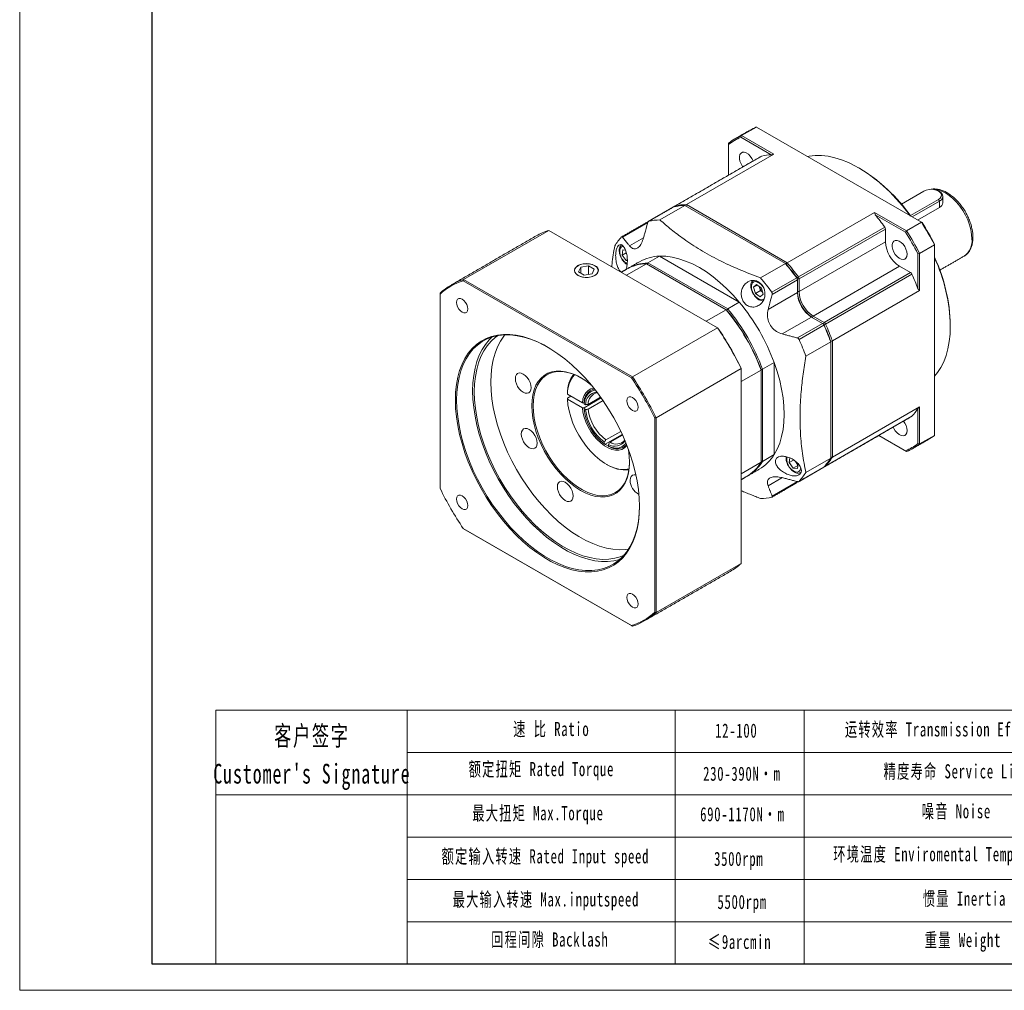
# Model space of a CAD drawing. Header units: millimetres. Extents: x 570 to 1515, y 707 to 1375.
# Tile 1 of 4: x 570 to 989, y 707 to 1120. Entities that reach past the tile are written whole.
import ezdxf

# ---------------------------------------------------------------- set-up
doc = ezdxf.new("R2010")
doc.units = ezdxf.units.MM
doc.header["$LTSCALE"] = 15
doc.layers.get('0').update_dxf_attribs({"lineweight": 18})
for name, color, linetype, lineweight in [('7标注层', 4, 'Continuous', 18), ('SLD-0', 7, 'Continuous', 18), ('图框_外框线', 7, 'Continuous', 18)]:
    doc.layers.add(name, color=color, linetype=linetype, lineweight=lineweight)
doc.styles.add('标准', font='txt', dxfattribs={"width": 0.667})

msp = doc.modelspace()

# ---------------------------------------------------------------- linework, layer by layer
at = {"color": 7, "linetype": 'Continuous', "lineweight": 15}
for p, q in [((883.31, 1074.26), (876.94, 1070.59)), ((953.59, 1033.69), (883.31, 1074.26)), ((889.64, 1062.44), (876.72, 1069.9)), ((876.94, 1070.59), (890.65, 1062.67)), ((871.42, 1067.4), (871.42, 1066.84)), ((871.42, 1066.84), (871.42, 1053.75)), ((885.54, 1061.88), (848.77, 1040.65)), ((890.65, 1062.67), (853.53, 1041.24)), ((954.58, 1046.99), (944.98, 1041.45)), ((948.88, 1036.52), (960.8, 1043.4)), ((961.23, 1042.66), (960.8, 1043.4)), ((962.69, 1044.7), (962.69, 1042.05)), ((848.07, 1040.25), (837.48, 1034.14)), ((852.82, 1040.84), (842.23, 1034.72)), ((848.77, 1040.65), (848.71, 1040.38)), ((895.69, 1016.09), (852.82, 1040.84)), ((853.53, 1041.24), (896.39, 1016.5)), ((961.23, 1042.66), (949.63, 1035.97)), ((961.23, 1040.05), (951.9, 1034.66)), ((961.23, 1040.05), (961.23, 1042.66)), ((896.39, 1016.5), (933.52, 1037.93)), ((933.52, 1037.93), (947.22, 1030.01)), ((946.74, 1029.48), (933.82, 1036.94)), ((837.06, 1033.57), (826.33, 1027.38)), ((836.9, 1033.64), (837.19, 1033.96)), ((901.15, 1010.42), (937.91, 1031.65)), ((938.22, 1030.8), (901.45, 1009.58)), ((938.22, 1030.8), (938.22, 1025.38)), ((947.22, 1030.01), (953.59, 1033.69)), ((794.91, 1030.26), (758.71, 1009.36)), ((866.76, 988.78), (794.91, 1030.26)), ((835.3, 1027.13), (829.29, 1023.66)), ((938.22, 1025.38), (901.45, 1004.16)), ((959.11, 1024.13), (952.74, 1020.46)), ((959.11, 1024.39), (959.11, 1024.13)), ((959.11, 942.97), (959.11, 1024.13)), ((826.24, 1019.76), (826.51, 1021.94)), ((827.92, 1020.73), (826.24, 1019.76)), ((827.86, 1017.39), (826.24, 1019.76)), ((826.51, 1021.94), (827.57, 1021.84)), ((837.13, 1016.42), (842.08, 1019.28)), ((876.02, 999.68), (842.08, 1019.28)), ((952.03, 1005.39), (952.03, 1020.31)), ((952.74, 1020.46), (952.74, 1004.63)), ((808.52, 1014.57), (807.62, 1012.64)), ((811.86, 1015.09), (808.52, 1014.57)), ((808.52, 1012.12), (808.52, 1014.57)), ((814.31, 1013.67), (811.86, 1015.09)), ((811.86, 1011.5), (811.86, 1015.09)), ((828.35, 1017.67), (827.86, 1017.39)), ((828.37, 1017.34), (827.86, 1017.39)), ((836.49, 1016.05), (828.01, 1011.15)), ((870.43, 996.46), (836.49, 1016.05)), ((837.13, 1016.42), (871.07, 996.82)), ((885.1, 1009.98), (895.69, 1016.09)), ((944.23, 1014.97), (907.46, 993.75)), ((944.23, 1014.97), (948.92, 1012.26)), ((807.62, 1012.64), (810.07, 1011.22)), ((810.07, 1011.22), (813.42, 1011.74)), ((813.42, 1011.74), (814.31, 1013.67)), ((889.85, 1003.9), (900.44, 1010.01)), ((900.44, 1010.01), (900.59, 1010)), ((901.15, 1010.42), (900.59, 1010)), ((912.15, 991.04), (948.92, 1012.26)), ((949.5, 1011.58), (912.73, 990.35)), ((830.18, 967.45), (758.52, 1008.82)), ((758.71, 1009.36), (830.56, 967.88)), ((882.13, 1006.04), (883.37, 1007.19)), ((883.7, 1006.95), (882.13, 1006.04)), ((882.91, 1003.41), (882.13, 1006.04)), ((883.37, 1007.19), (885.4, 1005.71)), ((884.64, 1005.95), (884.52, 1006.35)), ((885.03, 1004.64), (884.64, 1005.95)), ((885.4, 1005.71), (886.18, 1003.09)), ((900.74, 1009.17), (890.02, 1002.97)), ((900.74, 1009.17), (900.74, 1009.58)), ((901.45, 1009.58), (900.74, 1009.58)), ((900.74, 1003.75), (900.74, 1009.17)), ((901.45, 1009.58), (901.45, 1004.16)), ((748.67, 1003.57), (748.67, 1003.13)), ((748.67, 1003.13), (748.67, 920.38)), ((885.03, 1004.64), (882.91, 1003.41)), ((884.93, 1001.94), (882.91, 1003.41)), ((886.18, 1003.09), (884.93, 1001.94)), ((885.91, 1004), (885.03, 1004.64)), ((900.74, 1003.75), (888.27, 996.55)), ((901.45, 1004.16), (900.74, 1004.16)), ((952.74, 1004.63), (915.62, 983.2)), ((876.02, 999.68), (871.07, 996.82)), ((870.43, 996.46), (861.95, 991.56)), ((906.75, 993.34), (894.29, 986.14)), ((911.45, 990.63), (906.75, 993.34)), ((907.46, 993.75), (907.11, 993.13)), ((907.46, 993.75), (912.15, 991.04)), ((900.72, 984.44), (911.45, 990.63)), ((912.03, 989.94), (901.44, 983.83)), ((911.45, 990.63), (911.8, 990.43)), ((911.8, 990.43), (912.15, 991.04)), ((912.03, 989.94), (912.09, 990.08)), ((912.09, 990.08), (912.73, 990.35)), ((965.82, 989.88), (965.82, 989.47)), ((866.76, 988.78), (830.56, 967.88)), ((914.91, 982.79), (904.32, 976.68)), ((914.91, 983.1), (914.91, 982.79)), ((914.91, 933.29), (914.91, 982.79)), ((915.62, 983.2), (915.62, 933.7)), ((885.92, 971.1), (890.87, 973.96)), ((890.87, 934.77), (890.87, 973.96)), ((876.8, 971.4), (840.59, 950.5)), ((876.8, 971.61), (876.8, 971.4)), ((876.8, 888.43), (876.8, 971.4)), ((885.28, 970.74), (876.8, 965.84)), ((885.28, 970.98), (885.28, 970.74)), ((885.28, 931.54), (885.28, 970.74)), ((885.92, 971.1), (885.92, 931.91)), ((809.24, 956.79), (802.86, 960.47)), ((802.86, 958.84), (804.27, 959.66)), ((802.86, 958.43), (809.24, 954.75)), ((809.95, 954.75), (817.2, 958.94)), ((809.95, 954.75), (817.2, 958.94)), ((810.6, 956), (809.95, 956.38)), ((811.72, 956.18), (817, 959.22)), ((818.02, 957.77), (811.72, 954.13)), ((809.95, 954.34), (810.6, 953.96)), ((915.62, 933.7), (952.74, 955.13)), ((952.03, 939.45), (952.03, 954.37)), ((952.74, 955.13), (952.74, 939.3)), ((840.03, 867.64), (840.03, 950.39)), ((840.59, 950.5), (840.59, 867.53)), ((912.73, 929.88), (949.5, 951.1)), ((826.17, 943.39), (818.92, 939.2)), ((819.28, 941.05), (825.57, 944.68)), ((826.32, 943.07), (821.04, 940.03)), ((935.4, 942.94), (946.74, 936.39)), ((947.22, 936.11), (935.4, 942.94)), ((938.04, 944.47), (938.01, 944.45)), ((952.74, 939.3), (959.11, 942.97)), ((818.57, 940.17), (818.57, 939.41)), ((820.34, 938.39), (820.34, 939.15)), ((890.87, 934.77), (885.92, 931.91)), ((885.28, 931.54), (876.8, 926.65)), ((897.28, 931.39), (897.52, 933.35)), ((899.15, 932.48), (897.28, 931.39)), ((898.9, 929.02), (897.28, 931.39)), ((900.95, 930.21), (898.9, 929.02)), ((900.21, 931.43), (899.8, 932.03)), ((900.97, 930.32), (900.21, 931.43)), ((901.03, 930.85), (900.78, 928.83)), ((904.32, 927.18), (914.91, 933.29)), ((900.78, 928.83), (898.9, 929.02)), ((901.44, 923.36), (912.03, 929.47)), ((912.46, 929.96), (912.73, 929.88)), ((894.18, 924.9), (888.27, 921.49)), ((890.02, 917.08), (900.74, 923.27)), ((901.15, 923.18), (900.63, 923.07)), ((758.52, 903.32), (830.18, 861.95)), ((830.56, 861.73), (758.71, 903.21)), ((876.8, 888.43), (840.59, 867.53))]:
    msp.add_line(p, q, dxfattribs=at)
for p, q in [((734.74, 825.92), (734.74, 717.91)), ((848.75, 825.92), (848.75, 717.91))]:
    msp.add_line(p, q)
for points in [[(881.93, 1059.82), (881.4, 1060.87), (880.69, 1061.85), (879.88, 1062.66), (879.01, 1063.23), (878.16, 1063.51), (877.39, 1063.5), (876.76, 1063.18), (876.31, 1062.59), (876.08, 1061.76), (876.08, 1060.76), (876.31, 1059.66), (876.76, 1058.54), (877.39, 1057.49), (877.55, 1057.29)], [(885.45, 1061.84), (885.48, 1061.86), (885.54, 1061.88)], [(948.78, 1036.46), (948.07, 1037.41), (945.51, 1040.65), (942.84, 1043.72), (940.08, 1046.6), (937.24, 1049.28), (934.34, 1051.74), (931.39, 1053.96), (928.42, 1055.94), (925.44, 1057.66), (922.47, 1059.11), (919.53, 1060.28), (916.63, 1061.18), (913.79, 1061.78), (911.02, 1062.09), (908.35, 1062.1), (905.79, 1061.82), (905.09, 1061.69)], [(960.8, 1043.4), (961.55, 1043.98), (961.99, 1044.65), (962.08, 1045.37), (961.81, 1046.08), (961.21, 1046.72), (960.33, 1047.23), (959.23, 1047.57), (958.01, 1047.73), (956.76, 1047.68), (955.58, 1047.42), (954.58, 1046.99)], [(975.02, 1026.62), (974.9, 1028.54), (974.56, 1030.56), (973.99, 1032.63), (973.22, 1034.72), (972.25, 1036.77), (971.11, 1038.75), (969.82, 1040.61), (968.4, 1042.32), (966.89, 1043.84), (965.31, 1045.15), (963.7, 1046.21), (962.09, 1047.01), (960.51, 1047.52), (959, 1047.75), (958.02, 1047.73)], [(961.23, 1046.74), (962.02, 1046.15), (962.52, 1045.45), (962.69, 1044.7), (962.52, 1043.96), (962.02, 1043.26), (961.23, 1042.66)], [(848.07, 1040.25), (848, 1040.22), (847.97, 1040.21)], [(826.63, 1023.44), (826.6, 1023.44), (825.93, 1023.21), (825.44, 1022.68), (825.17, 1021.9), (825.14, 1020.93), (825.35, 1019.85)], [(947.41, 1020.08), (947.29, 1021.14), (946.95, 1022.25), (946.4, 1023.35), (945.69, 1024.33), (944.88, 1025.14), (944.01, 1025.7), (943.16, 1025.99), (942.39, 1025.97), (941.76, 1025.66), (941.31, 1025.06), (941.08, 1024.23), (941.08, 1023.23), (941.31, 1022.13), (941.76, 1021.02), (942.39, 1019.97), (943.16, 1019.07), (944.01, 1018.37), (944.88, 1017.94), (945.69, 1017.81), (946.4, 1017.97), (946.95, 1018.44), (947.29, 1019.15), (947.41, 1020.08)], [(842.08, 1019.28), (844.73, 1019.22), (847.48, 1018.86), (850.3, 1018.18), (853.19, 1017.21), (856.11, 1015.94), (859.05, 1014.38), (861.99, 1012.54), (864.91, 1010.44), (867.8, 1008.09), (870.62, 1005.5), (873.37, 1002.69), (876.02, 999.68)], [(807.36, 1015.24), (806.58, 1014.65), (806.07, 1013.98), (805.87, 1013.25), (805.99, 1012.51), (806.42, 1011.82), (807.14, 1011.21), (808.1, 1010.72), (809.24, 1010.39), (810.49, 1010.22), (811.76, 1010.25), (812.99, 1010.45), (814.09, 1010.83), (815, 1011.35), (815.65, 1011.99), (816, 1012.69), (816.04, 1013.43), (815.77, 1014.15), (815.18, 1014.81), (814.34, 1015.36), (813.28, 1015.78), (812.08, 1016.03), (810.81, 1016.1), (809.54, 1015.98), (808.37, 1015.69), (807.36, 1015.24)], [(807.39, 1015.22), (806.59, 1014.61), (806.09, 1013.91), (805.91, 1013.16), (806.09, 1012.4), (806.59, 1011.7), (807.39, 1011.09), (808.44, 1010.63), (809.66, 1010.34), (810.97, 1010.24), (812.27, 1010.34), (813.49, 1010.63), (814.54, 1011.09), (815.34, 1011.7), (815.85, 1012.4), (816.02, 1013.16), (815.85, 1013.91), (815.34, 1014.61), (814.54, 1015.22), (813.49, 1015.68), (812.27, 1015.97), (810.97, 1016.07), (809.66, 1015.97), (808.44, 1015.68), (807.39, 1015.22)], [(883, 1008.43), (882.27, 1008.36), (881.69, 1007.97), (881.3, 1007.31), (881.15, 1006.43), (881.24, 1005.39), (881.57, 1004.29), (882.1, 1003.21), (882.8, 1002.24), (883.62, 1001.46), (884.47, 1000.93), (885.3, 1000.69), (886.04, 1000.77), (886.62, 1001.16), (886.65, 1001.19)], [(884.64, 1005.95), (884.57, 1006.25), (884.55, 1006.33)], [(760.5, 996.78), (760.39, 997.71), (760.04, 998.68), (759.51, 999.6), (758.84, 1000.38), (758.1, 1000.95), (757.36, 1001.24), (756.69, 1001.23), (756.15, 1000.93), (755.81, 1000.35), (755.7, 999.56), (755.81, 998.63), (756.15, 997.66), (756.69, 996.74), (757.36, 995.96), (758.1, 995.39), (758.84, 995.1), (759.51, 995.11), (760.04, 995.42), (760.39, 995.99), (760.5, 996.78)], [(959.11, 968.12), (960.36, 969.67), (961.79, 971.87), (963, 974.31), (964.01, 976.97), (964.8, 979.83), (965.37, 982.88), (965.71, 986.1), (965.82, 989.47)], [(755.18, 958), (755.29, 961.39), (755.64, 964.64), (756.21, 967.71), (757, 970.59), (758.02, 973.27), (759.24, 975.72), (760.68, 977.94), (762.31, 979.91), (764.13, 981.61), (766.12, 983.05), (768.29, 984.2), (770.6, 985.07), (773.06, 985.65), (775.64, 985.93), (778.33, 985.91), (781.11, 985.6), (783.97, 985), (786.89, 984.1), (789.86, 982.92), (792.85, 981.45), (795.85, 979.72), (798.84, 977.73), (801.81, 975.49), (804.73, 973.01), (807.59, 970.31), (810.37, 967.41), (813.06, 964.32), (815.64, 961.06), (818.1, 957.65), (820.41, 954.11), (822.58, 950.46), (824.57, 946.72), (826.39, 942.91), (828.02, 939.06), (829.46, 935.19), (830.68, 931.32), (831.7, 927.47), (832.49, 923.67), (833.06, 919.94), (833.41, 916.3), (833.52, 912.77), (833.41, 909.37), (833.06, 906.13), (832.49, 903.06), (831.7, 900.17), (830.68, 897.5), (829.46, 895.05), (828.02, 892.83), (826.39, 890.86), (824.57, 889.16), (822.58, 887.72), (820.41, 886.57), (818.1, 885.7), (815.64, 885.12), (813.06, 884.84), (810.37, 884.85), (807.59, 885.17), (804.73, 885.77), (801.81, 886.67), (798.84, 887.85), (795.85, 889.31), (792.85, 891.05), (789.86, 893.04), (786.89, 895.28), (783.97, 897.76), (781.11, 900.45), (778.33, 903.36), (775.64, 906.45), (773.06, 909.71), (770.6, 913.12), (768.29, 916.66), (766.12, 920.31), (764.13, 924.05), (762.31, 927.86), (760.68, 931.71), (759.24, 935.58), (758.02, 939.45), (757, 943.3), (756.21, 947.1), (755.64, 950.83), (755.29, 954.47), (755.18, 958)], [(794.5, 980.53), (793.14, 981.28), (790.17, 982.74), (787.23, 983.91), (784.33, 984.8), (781.49, 985.4), (778.72, 985.71), (776.05, 985.73), (773.49, 985.45), (771.06, 984.87), (768.76, 984.01), (766.61, 982.87), (764.63, 981.44), (762.82, 979.75), (761.2, 977.8), (759.78, 975.59), (758.56, 973.16), (757.55, 970.5), (756.76, 967.64), (756.2, 964.59), (755.86, 961.37), (755.74, 958)], [(762.53, 961.92), (762.64, 965.29), (762.99, 968.51), (763.55, 971.56), (764.34, 974.42), (765.35, 977.08), (766.57, 979.51), (767.99, 981.71), (769.61, 983.67), (770.74, 984.78)], [(763.24, 961.51), (763.35, 964.86), (763.7, 968.06), (764.27, 971.08), (765.06, 973.92), (766.07, 976.55), (767.3, 978.95), (768.73, 981.12), (770.36, 983.04), (772.17, 984.69), (773.07, 985.37)], [(770.31, 965.59), (770.42, 968.94), (770.77, 972.14), (771.34, 975.17), (772.13, 978), (773.14, 980.63), (774.37, 983.04), (775.8, 985.2), (776.21, 985.73)], [(890.87, 973.96), (892.15, 970.16), (893.21, 966.38), (894.04, 962.64), (894.63, 958.96), (894.99, 955.38), (895.11, 951.92), (894.99, 948.59), (894.63, 945.42), (894.04, 942.44), (893.21, 939.66), (892.15, 937.09), (890.87, 934.77)], [(780.72, 967.14), (780.83, 968.08), (781.17, 968.82), (781.7, 969.31), (782.39, 969.53), (783.2, 969.45), (784.07, 969.08), (784.94, 968.44), (785.75, 967.59), (786.45, 966.57), (786.98, 965.46), (787.32, 964.33), (787.43, 963.26), (787.32, 962.32), (786.98, 961.58), (786.45, 961.09), (785.75, 960.87), (784.94, 960.95), (784.07, 961.32), (783.2, 961.95), (782.39, 962.81), (781.7, 963.83), (781.17, 964.94), (780.83, 966.07), (780.72, 967.14)], [(787.7, 955.55), (787.82, 957.99), (788.16, 960.28), (788.72, 962.38), (789.5, 964.28), (790.49, 965.94), (791.67, 967.37), (793.04, 968.53), (794.58, 969.42), (796.27, 970.02), (798.1, 970.34), (800.04, 970.36), (802.07, 970.09), (804.17, 969.52), (806.32, 968.68), (808.49, 967.55), (810.67, 966.17), (812.81, 964.53), (813.05, 964.34)], [(808.56, 967.51), (807.14, 968.26), (804.98, 969.17), (802.85, 969.8), (800.8, 970.13), (798.84, 970.16), (796.99, 969.89), (795.27, 969.33), (793.71, 968.47), (792.31, 967.34), (791.11, 965.93), (790.1, 964.28), (789.31, 962.39), (788.73, 960.29), (788.38, 958), (788.27, 955.55)], [(828.88, 894.5), (827.58, 894.34), (824.96, 894.26), (822.24, 894.47), (819.44, 894.99), (816.58, 895.79), (813.66, 896.88), (810.71, 898.25), (807.75, 899.89), (804.8, 901.8), (801.86, 903.95), (798.97, 906.35), (796.13, 908.97), (793.37, 911.79), (790.7, 914.81), (788.13, 918), (785.69, 921.34), (783.39, 924.82), (781.23, 928.41), (779.24, 932.09), (777.43, 935.84), (775.8, 939.64), (774.37, 943.46), (773.14, 947.28), (772.13, 951.08), (771.34, 954.83), (770.77, 958.51), (770.42, 962.11), (770.31, 965.59)], [(825.31, 890.24), (825, 890.14), (822.56, 889.57), (820, 889.29), (817.33, 889.3), (814.57, 889.61), (811.73, 890.21), (808.83, 891.1), (805.88, 892.28), (802.91, 893.73), (799.93, 895.45), (796.96, 897.43), (794.02, 899.65), (791.12, 902.11), (788.28, 904.79), (785.51, 907.67), (782.84, 910.74), (780.28, 913.97), (777.84, 917.36), (775.55, 920.88), (773.4, 924.5), (771.42, 928.21), (769.61, 931.99), (767.99, 935.81), (766.57, 939.66), (765.35, 943.5), (764.34, 947.32), (763.55, 951.09), (762.99, 954.8), (762.64, 958.41), (762.53, 961.92)], [(827, 891.96), (825.39, 891.31), (823.02, 890.64), (820.51, 890.26), (817.89, 890.18), (815.17, 890.39), (812.37, 890.9), (809.5, 891.71), (806.59, 892.8), (803.64, 894.17), (800.68, 895.81), (797.72, 897.71), (794.79, 899.87), (791.9, 902.26), (789.06, 904.88), (786.3, 907.71), (783.63, 910.73), (781.06, 913.92), (778.62, 917.26), (776.31, 920.74), (774.16, 924.33), (772.17, 928.01), (770.36, 931.76), (768.73, 935.56), (767.3, 939.38), (766.07, 943.2), (765.06, 946.99), (764.27, 950.75), (763.7, 954.43), (763.35, 958.03), (763.24, 961.51)], [(809.24, 956.79), (809.5, 958.46), (810, 959.93), (810.74, 961.15), (811.69, 962.09), (812.82, 962.73), (814.09, 963.06)], [(814.78, 962.19), (813.97, 962.06), (812.7, 961.57), (811.64, 960.72), (810.81, 959.55), (810.24, 958.09), (809.95, 956.38)], [(755.74, 958), (755.86, 954.49), (756.2, 950.88), (756.76, 947.17), (757.55, 943.4), (758.56, 939.58), (759.78, 935.74), (761.2, 931.9), (762.82, 928.07), (764.63, 924.29), (766.61, 920.58), (768.76, 916.96), (771.06, 913.44), (773.49, 910.06), (776.05, 906.82), (778.72, 903.75), (781.49, 900.87), (784.33, 898.19), (787.23, 895.73), (790.17, 893.51), (793.14, 891.53), (796.12, 889.81), (799.09, 888.36), (802.04, 887.18), (804.94, 886.29), (807.78, 885.69), (810.54, 885.38), (813.21, 885.37), (815.77, 885.65), (818.21, 886.22), (820.51, 887.08), (822.65, 888.23), (824.64, 889.65), (826.44, 891.35), (828.06, 893.3), (829.49, 895.5), (830.7, 897.94), (831.71, 900.59), (832.5, 903.45), (833.07, 906.5), (833.41, 909.72), (833.52, 912.93)], [(828.78, 937.09), (828.83, 936.8), (829.17, 934.12), (829.28, 931.55), (829.17, 929.1), (828.83, 926.82), (828.26, 924.72), (827.48, 922.82), (826.5, 921.15), (825.31, 919.73), (823.94, 918.57), (822.4, 917.68), (820.71, 917.07), (818.89, 916.76), (816.95, 916.74), (814.92, 917.01), (812.81, 917.57), (810.67, 918.42), (808.49, 919.54), (806.32, 920.93), (804.17, 922.56), (802.07, 924.43), (800.04, 926.5), (798.1, 928.76), (796.27, 931.18), (794.58, 933.74), (793.04, 936.4), (791.67, 939.15), (790.49, 941.94), (789.5, 944.75), (788.72, 947.54), (788.16, 950.3), (787.82, 952.97), (787.7, 955.55)], [(788.27, 955.55), (788.38, 952.97), (788.73, 950.28), (789.31, 947.51), (790.1, 944.71), (791.11, 941.89), (792.31, 939.09), (793.71, 936.35), (795.27, 933.69), (796.99, 931.14), (798.84, 928.73), (800.8, 926.5), (802.85, 924.46), (804.98, 922.64), (807.14, 921.05), (809.32, 919.72), (811.5, 918.67), (813.64, 917.9), (815.73, 917.42), (817.74, 917.24), (819.65, 917.36), (821.44, 917.78), (823.08, 918.49), (824.56, 919.48), (825.86, 920.76), (826.97, 922.29), (827.87, 924.06), (828.56, 926.06), (829.02, 928.26), (829.25, 930.63), (829.28, 931.63)], [(802.86, 958.43), (803.09, 955.97), (803.57, 953.41), (804.28, 950.79), (805.23, 948.17), (806.38, 945.56), (807.74, 943.03), (809.27, 940.6), (810.95, 938.3), (812.76, 936.18), (814.66, 934.26), (816.65, 932.58), (818.67, 931.16), (820.7, 930.02), (822.72, 929.18), (824.69, 928.64), (826.57, 928.43), (828.36, 928.53), (829.08, 928.68)], [(833, 954.93), (832.89, 955.86), (832.54, 956.83), (832.01, 957.75), (831.34, 958.53), (830.6, 959.09), (829.86, 959.39), (829.19, 959.38), (828.65, 959.07), (828.31, 958.5), (828.2, 957.71), (828.31, 956.78), (828.65, 955.81), (829.19, 954.89), (829.86, 954.11), (830.6, 953.54), (831.34, 953.25), (832.01, 953.26), (832.54, 953.56), (832.89, 954.14), (833, 954.93)], [(828.19, 938.64), (828.17, 938.6), (827.22, 937.66), (826.08, 937.02), (824.78, 936.68), (823.36, 936.67), (821.83, 936.98), (820.25, 937.61), (818.65, 938.53), (817.07, 939.73), (815.55, 941.18), (814.12, 942.84), (812.82, 944.67), (811.69, 946.63), (810.74, 948.67), (810, 950.73), (809.5, 952.78), (809.24, 954.75)], [(949.5, 951.1), (949.45, 951.05), (949.42, 951.04)], [(783.24, 943.53), (783.36, 944.47), (783.69, 945.21), (784.22, 945.7), (784.92, 945.92), (785.73, 945.84), (786.6, 945.47), (787.47, 944.84), (788.28, 943.98), (788.97, 942.96), (789.51, 941.85), (789.84, 940.72), (789.96, 939.65), (789.84, 938.71), (789.51, 937.97), (788.97, 937.48), (788.28, 937.26), (787.47, 937.34), (786.6, 937.71), (785.73, 938.35), (784.92, 939.2), (784.22, 940.22), (783.69, 941.33), (783.36, 942.46), (783.24, 943.53)], [(941.53, 946.48), (941.76, 945.96), (942.39, 944.91), (943.16, 944.01), (944.01, 943.31), (944.88, 942.88), (945.69, 942.75), (946.4, 942.91), (946.95, 943.38), (947.29, 944.09), (947.41, 945.02)], [(818.67, 939.38), (819.03, 939.13), (820.58, 938.24), (822.1, 937.63), (823.57, 937.33), (824.94, 937.34), (826.2, 937.66), (827.29, 938.28), (828.06, 939)], [(820.34, 938.39), (821.96, 937.79), (823.51, 937.55), (824.94, 937.69), (826.2, 938.18), (827.26, 939.03), (827.78, 939.67)], [(896.27, 933.83), (896.21, 933.53), (896.18, 932.56), (896.39, 931.48), (896.82, 930.38), (897.45, 929.35), (898.21, 928.46), (899.05, 927.8), (899.9, 927.41), (900.7, 927.33), (901.36, 927.57), (901.85, 928.1), (902.12, 928.88), (902.15, 929.13)], [(900.21, 931.43), (900.03, 931.71), (899.92, 931.91)], [(829.55, 923.84), (829.67, 924.77), (830, 925.52), (830.53, 926.01), (831.23, 926.23), (832, 926.16)], [(911.95, 929.4), (911.97, 929.42), (912.03, 929.47)], [(798.59, 921.07), (798.7, 922.01), (799.04, 922.75), (799.57, 923.24), (800.27, 923.46), (801.08, 923.38), (801.95, 923.01), (802.82, 922.37), (803.63, 921.52), (804.32, 920.5), (804.86, 919.39), (805.19, 918.26), (805.31, 917.19), (805.19, 916.25), (804.86, 915.51), (804.32, 915.01), (803.63, 914.8), (802.82, 914.88), (801.95, 915.25), (801.08, 915.88), (800.27, 916.74), (799.57, 917.76), (799.04, 918.87), (798.7, 920), (798.59, 921.07)], [(760.5, 913.06), (760.39, 913.99), (760.04, 914.96), (759.51, 915.88), (758.84, 916.66), (758.1, 917.23), (757.36, 917.52), (756.69, 917.51), (756.15, 917.21), (755.81, 916.63), (755.7, 915.84), (755.81, 914.91), (756.15, 913.94), (756.69, 913.02), (757.36, 912.24), (758.1, 911.67), (758.84, 911.38), (759.51, 911.39), (760.04, 911.7), (760.39, 912.27), (760.5, 913.06)], [(833, 871.21), (832.89, 872.13), (832.54, 873.11), (832.01, 874.03), (831.34, 874.81), (830.6, 875.37), (829.86, 875.67), (829.19, 875.66), (828.65, 875.35), (828.31, 874.77), (828.2, 873.98), (828.31, 873.06), (828.65, 872.09), (829.19, 871.17), (829.86, 870.39), (830.6, 869.82), (831.34, 869.53), (832.01, 869.54), (832.54, 869.84), (832.89, 870.42), (833, 871.21)]]:
    msp.add_lwpolyline(points, dxfattribs=at)
for centre, radius, start, end in [((893.17, 1050.8), 25.46, 112.8081, 119.9899), ((886.79, 1047.16), 25.41, 112.8038, 127.2069), ((886.6, 1046.67), 25.24, 113.0472, 126.9636), ((890.99, 1037.27), 25.21, 93.0823, 102.4863), ((888.83, 993.67), 73.77, 35.321, 58.578), ((853.56, 1015.38), 25.47, 91.6631, 102.4519), ((848.88, 1040.28), 0.392, 105.0849, 171.1489), ((854.27, 1015.79), 25.47, 91.6631, 102.4519), ((851.6, 969.03), 106.64, 35.9583, 39.552), ((836.77, 1033.18), 0.485, 53.1598, 115.5297), ((842.97, 1009.27), 25.47, 91.6631, 102.4519), ((936.71, 1030.74), 1.51, 2.4554, 37.0753), ((842.57, 963.22), 131.49, 27.595, 32.405), ((843.42, 963.71), 130.64, 27.6765, 32.3235), ((803.51, 1003.75), 27.87, 107.9677, 119.9623), ((844.69, 1010.25), 25.47, 137.558, 148.3453), ((836.34, 959.63), 130.64, 27.6765, 32.3235), ((836.21, 959.55), 131.49, 27.595, 32.405), ((967.08, 1025.79), 7.98, 305.3847, 5.9275), ((951.27, 1025.98), 13.06, 182.6055, 237.3945), ((831.44, 1021.47), 6.3, 194.9017, 239.8364), ((842.58, 1000.97), 18.31, 91.564, 119.5345), ((892.29, 988.11), 73.55, 1.3817, 24.7174), ((891.67, 987.69), 74.17, 1.3774, 24.6126), ((836.99, 997.75), 18.31, 91.564, 119.5345), ((837.6, 998.23), 18.19, 91.4864, 120.8009), ((814.46, 947.66), 106.21, 35.9531, 40.1149), ((815.23, 948.09), 105.44, 35.9537, 40.0484), ((815.23, 948.09), 105.44, 35.9537, 40.0484), ((815.17, 948.06), 106.21, 35.9531, 40.1149), ((803.87, 941.54), 106.21, 35.9531, 40.1149), ((899.23, 1009.1), 1.51, 2.4554, 37.0753), ((899.99, 1009.54), 0.756, 2.4554, 37.0753), ((899.99, 1009.54), 0.756, 2.4554, 37.0753), ((899.94, 1009.51), 1.51, 2.4554, 37.0753), ((948.11, 1010.99), 1.51, 22.9239, 57.5461), ((852.11, 968.13), 106.64, 20.4483, 24.0419), ((767.26, 982.97), 27.74, 107.9475, 132.0632), ((767.1, 982.58), 27.6, 108.1121, 131.8987), ((881.66, 1003.31), 5.29, 18.0105, 75.2649), ((888.56, 1007.11), 4.09, 196.5128, 229.4684), ((914.56, 1004.79), 13.83, 182.6055, 237.3945), ((914.56, 1004.79), 13.83, 182.6055, 237.3945), ((913.79, 1004.34), 13.06, 182.6055, 237.3945), ((914.5, 1004.75), 13.06, 182.6055, 237.3945), ((809.34, 944.04), 86.84, 20.1547, 39.8453), ((803.76, 940.82), 86.84, 20.1547, 39.8453), ((804.41, 941.19), 86.18, 20.2214, 39.7786), ((804.39, 941.18), 86.84, 20.1547, 39.8453), ((910.63, 989.35), 1.51, 22.9239, 57.5461), ((911.39, 989.79), 0.756, 22.9239, 57.5461), ((911.39, 989.79), 0.756, 22.9239, 57.5461), ((815.03, 946.66), 106.22, 19.8854, 24.047), ((815.79, 947.11), 105.45, 19.9519, 24.0464), ((815.79, 947.11), 105.45, 19.9519, 24.0464), ((911.34, 989.76), 1.51, 22.9239, 57.5461), ((815.73, 947.07), 106.22, 19.8854, 24.047), ((748.7, 909.03), 142.47, 25.9604, 34.0396), ((749.37, 909.42), 141.79, 26.0161, 33.9839), ((804.44, 940.55), 106.22, 19.8854, 24.047), ((816.02, 960.97), 13.16, 142.617, 180.3573), ((815.67, 960.51), 12.81, 139.6314, 180.1712), ((712.6, 888.19), 141.79, 26.0161, 33.9839), ((712.5, 888.13), 142.47, 25.9604, 34.0396), ((815.89, 957.02), 5.95, 105.1514, 182.2033), ((815.9, 957.02), 5.96, 105.3014, 182.1615), ((815.76, 956.2), 5.16, 93.8116, 182.2134), ((816.7, 956.32), 4.98, 102.1119, 181.6394), ((831.13, 956.62), 21.3, 186.1284, 233.8716), ((830.36, 956.17), 19.88, 186.3829, 233.6171), ((830.59, 956.31), 18.99, 186.5618, 233.4382), ((930.91, 968.13), 25.21, 317.5235, 326.9263), ((940.51, 944.69), 6.91, 2.6795, 38.6271), ((943.72, 963.24), 25.45, 300.0039, 307.2035), ((823.09, 943.51), 5.16, 237.7929, 326.1864), ((823.86, 943.23), 5.96, 237.8439, 314.6968), ((823.66, 944.28), 4.99, 238.41, 316.6654), ((936.86, 959.62), 25.24, 293.0472, 306.9636), ((937.37, 959.54), 25.41, 292.8038, 307.2069), ((875.39, 944.22), 18.13, 300.3176, 328.5886), ((827.51, 942.49), 14.26, 237.302, 276.1093), ((869.73, 941.07), 18.24, 300.4015, 328.5047), ((870.48, 941.33), 18.09, 299.1092, 328.6082), ((903.28, 933.49), 3.7, 213.8137, 231.8562), ((893.23, 946.66), 25.47, 317.558, 328.3453), ((893.94, 947.07), 25.47, 317.558, 328.3453), ((882.64, 940.55), 25.47, 317.558, 328.3453), ((912.45, 930.17), 0.406, 250.1338, 313.6208), ((836.63, 924.07), 7.09, 181.9062, 241.8626), ((900.23, 923.23), 0.512, 306.2504, 5.0618), ((876.1, 982.58), 141.79, 206.0161, 213.9839), ((884.36, 941.53), 25.47, 271.6631, 282.4519), ((858.15, 909.11), 27.85, 300.0279, 312.0473), ((821.6, 888.18), 27.6, 288.1121, 311.8987), ((822.01, 888.12), 27.74, 287.9475, 312.0632)]:
    msp.add_arc(centre, radius, start, end, dxfattribs=at)
for major_axis, ratio, start_param, end_param in [((45.96, 79.61), 0.577335, 0.485168, 0.501414), ((45.96, 79.61), 0.577335, 5.781852, 5.798098), ((91.92, 0), 0.577382, 0.485128, 0.501374), ((91.92, 0), 0.577382, 5.781811, 5.798058)]:
    msp.add_ellipse((871.42, 979.88), major_axis=major_axis, ratio=ratio, start_param=start_param, end_param=end_param, dxfattribs=at)
for points, degree in [([(880.45, 1072.84), (874.09, 1069.17)], 1), ([(876.94, 1070.59), (876.87, 1070.36), (876.79, 1070.13), (876.72, 1069.9)], 3), ([(885.45, 1061.84), (848.68, 1040.62)], 1), ([(927.29, 1056.62), (926.94, 1056.83)], 1), ([(961.23, 1046.74), (960.8, 1046.99)], 1), ([(847.97, 1040.21), (837.37, 1034.09)], 1), ([(848.65, 1040.6), (848, 1040.23)], 1), ([(853.53, 1041.24), (853.44, 1041.02), (853.35, 1040.8), (853.26, 1040.58)], 3), ([(836.56, 1033.62), (825.97, 1027.5)], 1), ([(953.59, 1033.69), (953.66, 1033.65), (953.74, 1033.6), (953.81, 1033.56)], 3), ([(789.59, 1027.9), (753.39, 1007)], 1), ([(946.74, 1029.48), (946.9, 1029.66), (947.06, 1029.84), (947.22, 1030.01)], 3), ([(952.03, 1020.31), (952.27, 1020.36), (952.51, 1020.41), (952.74, 1020.46)], 3), ([(961.34, 1013.31), (971.7, 1019.29)], 1), ([(807.39, 1015.22), (807.36, 1015.2)], 1), ([(814.57, 1015.2), (814.54, 1015.22)], 1), ([(833.55, 1016.9), (828.6, 1014.05)], 1), ([(836.89, 1015.82), (837.13, 1016.42)], 1), ([(895.69, 1016.09), (895.95, 1015.94)], 1), ([(895.95, 1015.94), (896.1, 1016.12), (896.25, 1016.31), (896.39, 1016.5)], 3), ([(827.97, 1013.68), (825.8, 1012.43)], 1), ([(758.52, 1008.82), (758.71, 1009.36)], 1), ([(870.65, 996.33), (870.43, 996.46)], 1), ([(871.07, 996.82), (870.67, 996.32)], 1), ([(866.95, 988.68), (866.76, 988.78)], 1), ([(900.72, 984.44), (894.29, 986.14)], 1), ([(915.62, 983.2), (915.38, 983.16), (915.15, 983.13), (914.91, 983.1)], 3), ([(885.28, 971.01), (885.92, 971.1)], 1), ([(830.18, 967.45), (830.56, 967.88)], 1), ([(802.86, 960.47), (802.86, 960.88)], 1), ([(802.86, 958.84), (802.86, 958.43)], 1), ([(809.95, 956.79), (809.24, 956.79)], 1), ([(809.24, 954.75), (809.95, 954.75)], 1), ([(840.03, 950.39), (840.59, 950.5)], 1), ([(912.65, 929.81), (949.42, 951.04)], 1), ([(901.24, 923.22), (938.01, 944.45)], 1), ([(950.08, 937.53), (956.44, 941.2)], 1), ([(952.74, 939.3), (952.51, 939.35), (952.27, 939.4), (952.03, 939.45)], 3), ([(947.22, 936.11), (947.06, 936.21), (946.9, 936.3), (946.74, 936.39)], 3), ([(819.45, 930.69), (819.8, 930.48)], 1), ([(885.92, 931.91), (885.28, 932)], 1), ([(915.62, 933.7), (915.38, 933.73), (915.15, 933.76), (914.91, 933.8)], 3), ([(879.6, 925.71), (884.55, 928.57)], 1), ([(901.35, 923.29), (911.95, 929.4)], 1), ([(876.8, 924.09), (878.96, 925.34)], 1), ([(889.94, 916.7), (900.54, 922.81)], 1), ([(894.29, 924.96), (900.72, 923.26)], 1), ([(885.1, 916.08), (876.8, 919.37)], 1), ([(890.02, 917.08), (888.27, 921.49)], 1), ([(758.71, 903.21), (758.52, 903.32)], 1), ([(835.88, 864.1), (872.08, 885)], 1), ([(840.03, 867.64), (840.59, 867.53)], 1), ([(830.56, 861.73), (830.18, 861.95)], 1)]:
    msp.add_open_spline(points, degree=degree, dxfattribs=at)
for points, knots in [([(971.59, 1019.27), (971.73, 1019.33), (972.26, 1019.59), (973.06, 1020.29), (973.95, 1021.36), (974.63, 1022.64), (975.13, 1024.09), (975.4, 1025.64), (975.47, 1027.04), (975.43, 1028.5), (975.24, 1030.11), (974.8, 1032.08), (974.17, 1034.05), (973.36, 1036.02), (972.38, 1037.92), (971.24, 1039.75), (969.97, 1041.46), (968.59, 1043.03), (967.12, 1044.42), (965.58, 1045.61), (964, 1046.58), (962.39, 1047.3), (960.79, 1047.77), (959.24, 1047.91), (958.16, 1047.89), (957.66, 1047.73), (957.61, 1047.72)], [0, 0, 0, 0, 0.546158, 2.233947, 3.920662, 5.632833, 7.386725, 9.181111, 10.722139, 11.699604, 13.534496, 15.366119, 17.193711, 19.017735, 20.839604, 22.661104, 24.483911, 26.309652, 28.140352, 29.977867, 31.823359, 33.67607, 35.528665, 37.365252, 39.165266, 39.340601, 39.340601, 39.340601, 39.340601]), ([(962.66, 1042.42), (962.63, 1042.08), (962.57, 1041.34), (961.95, 1040.52), (961.4, 1040.16), (961.23, 1040.05)], [0, 0, 0, 0, 1.083644, 2.352695, 2.91471, 2.91471, 2.91471, 2.91471]), ([(837.04, 1033.56), (836.59, 1031.93), (836, 1029.79), (835.43, 1027.65), (835.3, 1027.14)], [0, 0, 0, 0, 5.049485, 6.655237, 6.655237, 6.655237, 6.655237]), ([(837.48, 1034.14), (837.42, 1034.11), (837.3, 1034.06), (837.14, 1033.86), (837.07, 1033.66), (837.04, 1033.56)], [0, 0, 0, 0, 0.2411984, 0.4820653, 0.7591372, 0.7591372, 0.7591372, 0.7591372]), ([(842.23, 1034.72), (843.83, 1033.33), (847.02, 1030.55), (852.7, 1026.25), (859.37, 1021.86), (867.27, 1017.53), (875.85, 1013.54), (882.01, 1011.17), (885.1, 1009.98)], [0, 0, 0, 0, 7.055813, 14.131859, 22.897508, 31.727616, 40.74544, 49.815705, 49.815705, 49.815705, 49.815705]), ([(826.33, 1027.38), (826.28, 1027.43), (826.18, 1027.53), (826.02, 1027.55), (825.93, 1027.48), (825.89, 1027.44)], [0, 0, 0, 0, 0.1840614, 0.3686468, 0.5219852, 0.5219852, 0.5219852, 0.5219852]), ([(829.29, 1023.66), (829.04, 1023.96), (828.04, 1025.2), (827.07, 1026.44), (826.33, 1027.38)], [0, 0, 0, 0, 1.144555, 4.743749, 4.743749, 4.743749, 4.743749]), ([(835.3, 1027.14), (835.03, 1026.31), (834.49, 1024.66), (833.23, 1023), (831.87, 1022.29), (830.5, 1022.45), (829.7, 1023.25), (829.29, 1023.66)], [0, 0, 0, 0, 1.888533, 3.783492, 5.541854, 7.226215, 9.086169, 9.086169, 9.086169, 9.086169]), ([(821.72, 1014.79), (821.76, 1015.19), (822.07, 1018.08), (822.57, 1021.06), (823.01, 1023.62)], [0, 0, 0, 0, 1.232958, 8.929824, 8.929824, 8.929824, 8.929824]), ([(825.9, 1012.49), (825.69, 1012.6), (825.21, 1012.87), (824.52, 1014), (823.88, 1015.69), (823.46, 1017.81), (823.35, 1020.01), (823.58, 1021.92), (824.08, 1023.29), (824.75, 1024.07), (825.52, 1024.27), (826.34, 1023.89), (827.14, 1022.94), (827.83, 1021.41), (828.29, 1019.41), (828.45, 1017.17), (828.23, 1015.14), (827.92, 1013.87), (827.68, 1013.52), (827.67, 1013.51)], [0, 0, 0, 0, 1.18077, 2.740479, 4.446461, 6.226004, 7.966124, 9.577842, 11.046391, 12.420936, 13.773331, 15.170427, 16.663904, 18.282163, 20.015145, 21.796231, 23.507527, 25.047528, 25.128369, 25.128369, 25.128369, 25.128369]), ([(826.16, 1024.17), (826.09, 1024.14), (825.77, 1024), (825.38, 1023.51), (825.02, 1022.76), (824.87, 1021.85), (824.93, 1020.89), (825.12, 1020.04), (825.41, 1019.18), (825.86, 1018.27), (826.53, 1017.26), (827.34, 1016.43), (827.92, 1015.93), (828.24, 1015.79), (828.25, 1015.78)], [0, 0, 0, 0, 0.287619, 1.243407, 2.197688, 3.200949, 4.255251, 5.101813, 5.670004, 6.737255, 7.805715, 8.879139, 9.963426, 9.994329, 9.994329, 9.994329, 9.994329]), ([(884.88, 998.71), (884.34, 998.36), (883.26, 997.66), (881.33, 997.51), (879.53, 998.07), (878.14, 999.24), (877.25, 1000.73), (876.82, 1002.4), (876.86, 1004.19), (877.42, 1005.99), (878.51, 1007.58), (880.09, 1008.69), (881.93, 1009.07), (883.72, 1008.67), (885.21, 1007.65), (886.27, 1006.23), (886.88, 1004.58), (887.02, 1002.8), (886.64, 1001.03), (885.87, 999.62), (885.16, 998.96), (884.88, 998.71)], [0, 0, 0, 0, 2.042851, 4.089781, 6.007436, 7.709945, 9.264485, 10.803777, 12.442346, 14.249006, 16.229071, 18.30829, 20.356539, 22.262454, 23.998217, 25.61524, 27.196753, 28.822478, 30.555288, 32.43222, 33.630066, 33.630066, 33.630066, 33.630066]), ([(881.8, 1008.89), (881.77, 1008.87), (881.52, 1008.71), (881.23, 1008.18), (880.95, 1007.37), (880.9, 1006.4), (881.05, 1005.33), (881.41, 1004.21), (881.95, 1003.13), (882.65, 1002.15), (883.46, 1001.32), (884.35, 1000.68), (885.25, 1000.29), (885.83, 1000.26), (886.09, 1000.25)], [0, 0, 0, 0, 0.129225, 1.068119, 2.029911, 3.047941, 4.103773, 5.164344, 6.221765, 7.279756, 8.343205, 9.418233, 10.509918, 11.435592, 11.435592, 11.435592, 11.435592]), ([(888.27, 996.55), (888.41, 997.07), (888.98, 999.21), (889.57, 1001.35), (890.02, 1002.97)], [0, 0, 0, 0, 1.605752, 6.655237, 6.655237, 6.655237, 6.655237]), ([(890.02, 1002.97), (890.04, 1003.08), (890.08, 1003.3), (890.01, 1003.64), (889.9, 1003.82), (889.85, 1003.9)], [0, 0, 0, 0, 0.3428681, 0.6867121, 0.9723495, 0.9723495, 0.9723495, 0.9723495]), ([(894.29, 986.14), (893.44, 986.45), (891.74, 987.08), (889.67, 989.01), (888.37, 991.38), (887.83, 994.01), (888.12, 995.68), (888.27, 996.55)], [0, 0, 0, 0, 2.772197, 5.553827, 8.134944, 10.607435, 13.337681, 13.337681, 13.337681, 13.337681]), ([(901.44, 983.83), (901.39, 983.92), (901.29, 984.11), (901.03, 984.32), (900.83, 984.4), (900.72, 984.44)], [0, 0, 0, 0, 0.3088669, 0.6173094, 0.9721142, 0.9721142, 0.9721142, 0.9721142]), ([(904.32, 976.68), (903.92, 974.13), (903.1, 969.04), (902.22, 960.94), (901.75, 952.44), (901.95, 943.66), (902.78, 935.19), (903.81, 929.85), (904.32, 927.18)], [0, 0, 0, 0, 7.056354, 14.132943, 22.899264, 31.730049, 40.748564, 49.819525, 49.819525, 49.819525, 49.819525]), ([(809.95, 956.38), (809.95, 956.42), (809.95, 956.55), (809.95, 956.69), (809.95, 956.79)], [0, 0, 0, 0, 0.1017146, 0.4090556, 0.4090556, 0.4090556, 0.4090556]), ([(810.6, 956), (810.79, 956.03), (811.17, 956.09), (811.54, 956.15), (811.72, 956.18)], [0, 0, 0, 0, 0.579011, 1.130538, 1.130538, 1.130538, 1.130538]), ([(809.95, 954.75), (809.95, 954.65), (809.95, 954.51), (809.95, 954.38), (809.95, 954.34)], [0, 0, 0, 0, 0.307341, 0.4090556, 0.4090556, 0.4090556, 0.4090556]), ([(811.72, 954.13), (811.54, 954.11), (811.17, 954.05), (810.79, 953.99), (810.6, 953.96)], [0, 0, 0, 0, 0.551527, 1.130538, 1.130538, 1.130538, 1.130538]), ([(818.57, 940.17), (818.69, 940.32), (818.92, 940.61), (819.16, 940.9), (819.28, 941.05)], [0, 0, 0, 0, 0.579005, 1.130526, 1.130526, 1.130526, 1.130526]), ([(818.57, 939.41), (818.6, 939.39), (818.72, 939.32), (818.83, 939.26), (818.92, 939.2)], [0, 0, 0, 0, 0.1017312, 0.4091223, 0.4091223, 0.4091223, 0.4091223]), ([(821.04, 940.03), (820.93, 939.88), (820.69, 939.59), (820.46, 939.3), (820.34, 939.15)], [0, 0, 0, 0, 0.551521, 1.130526, 1.130526, 1.130526, 1.130526]), ([(820.69, 938.18), (820.6, 938.23), (820.48, 938.3), (820.37, 938.37), (820.34, 938.39)], [0, 0, 0, 0, 0.3073911, 0.4091223, 0.4091223, 0.4091223, 0.4091223]), ([(901.33, 926.1), (900.93, 925.95), (900.12, 925.65), (898.49, 925.75), (896.69, 926.26), (894.82, 927.21), (893.1, 928.53), (891.83, 930.07), (891.26, 931.56), (891.42, 932.78), (892.16, 933.61), (893.32, 934.06), (894.82, 934.14), (896.6, 933.81), (898.53, 933), (900.35, 931.75), (901.73, 930.21), (902.44, 928.65), (902.45, 927.33), (901.97, 926.51), (901.48, 926.2), (901.33, 926.1)], [0, 0, 0, 0, 1.518561, 3.033918, 4.633467, 6.367306, 8.210829, 10.078611, 11.841526, 13.413382, 14.830023, 16.206099, 17.651562, 19.238527, 20.986208, 22.843814, 24.700978, 26.44729, 28.038966, 29.509593, 30.216454, 30.216454, 30.216454, 30.216454]), ([(896.01, 933.85), (895.98, 933.68), (895.9, 933.19), (896, 932.27), (896.3, 931.17), (896.79, 930.07), (897.45, 929.05), (898.23, 928.17), (899.11, 927.48), (900.01, 927.03), (900.87, 926.85), (901.62, 926.89), (902.02, 927.12), (902.19, 927.22)], [0, 0, 0, 0, 0.574028, 1.627876, 2.694228, 3.757478, 4.819865, 5.886462, 6.962735, 8.054915, 9.036984, 9.966147, 10.678345, 10.678345, 10.678345, 10.678345]), ([(888.27, 921.49), (888.12, 922.07), (887.81, 923.23), (888.45, 924.54), (889.86, 925.28), (891.86, 925.48), (893.45, 925.14), (894.29, 924.96)], [0, 0, 0, 0, 1.888412, 3.783249, 5.541498, 7.22575, 9.085585, 9.085585, 9.085585, 9.085585]), ([(900.72, 923.26), (900.82, 923.24), (901.03, 923.2), (901.29, 923.24), (901.39, 923.32), (901.44, 923.36)], [0, 0, 0, 0, 0.2677831, 0.5363284, 0.7594139, 0.7594139, 0.7594139, 0.7594139]), ([(889.85, 916.66), (889.91, 916.68), (890.01, 916.73), (890.07, 916.87), (890.04, 917.01), (890.02, 917.08)], [0, 0, 0, 0, 0.1657273, 0.3312268, 0.5216028, 0.5216028, 0.5216028, 0.5216028])]:
    msp.add_open_spline(points, degree=3, knots=knots, dxfattribs=at)
at = {"layer": '7标注层', "color": 0}
msp.add_line((653.26, 825.92), (653.26, 717.93), dxfattribs=at)
at = {"layer": 'SLD-0'}
msp.add_line((903.68, 825.92), (903.68, 717.94), dxfattribs=at)
at = {"layer": '图框_外框线'}
for p, q in [((653.26, 825.92), (1503.47, 825.92)), ((734.74, 807.9), (1212.58, 807.9)), ((653.26, 789.88), (1503.47, 789.88)), ((734.74, 771.87), (1503.47, 771.87)), ((734.74, 753.85), (1503.47, 753.85)), ((734.74, 735.83), (1503.47, 735.83))]:
    msp.add_line(p, q, dxfattribs=at)
at = {"layer": '图框_外框线', "color": 3}
msp.add_lwpolyline([(569.79, 706.68), (1514.72, 706.68), (1514.72, 1374.88), (569.79, 1374.88)], close=True, dxfattribs=at)
at = {"layer": '图框_外框线', "color": 3, "lineweight": 25}
msp.add_lwpolyline([(626.04, 717.93), (1503.47, 717.93), (1503.47, 1363.63), (626.04, 1363.63)], close=True, dxfattribs=at)

# ---------------------------------------------------------------- texts
at = {"layer": 'SLD-0', "color": 1, "attachment_point": 2, "line_spacing_factor": 1.15057, "style": '标准'}
for s, insert, char_height, width in [('\\T1.1;速 比 Ratio', (796.02, 820.97), 6.0062, 49.0761), ('\\T1.1;运转效率 Transmission Efficiency', (968.37, 820.78), 6.0062, 102.0665), ("\\T1.1;客户签字\\PCustomer's Signature", (694.14, 819.25), 8.4087, 104.6047), ('{\\T1.10000;12-100}', (874.73, 820.27), 6.0062, 25.5371), ('\\T1.1;额定扭矩 Rated Torque', (791.79, 803.88), 6.0062, 106.6383), ('\\T1.1;230-390N·m', (877.11, 801.91), 6.0062, 49.747), ('\\T1.1;精度寿命 Service Life', (968.37, 802.93), 6.0062, 80.115), ('\\T1.1;最大扭矩 Max.Torque', (790.32, 785.11), 6.0062, 70.8971), ('\\T1.1;690-1170N·m', (877.33, 784.66), 6.0062, 59.7343), ('\\T1.1;噪音 Noise', (968.37, 785.94), 6.0062, 52.9983), ('\\T1.1;额定输入转速 Rated Input speed', (793.48, 766.75), 6.0062, 94.2573), ('\\T1.1;环境温度 Enviromental Temperature', (964.93, 767.66), 6.0062, 101.2057), ('\\T1.1;3500rpm', (875.77, 765.66), 6.0062, 41.3851), ('\\T1.1;最大输入转速 Max.inputspeed ', (793.69, 748.4), 6.0062, 94.8018), ('\\T1.1;5500rpm', (877.2, 747.32), 6.0062, 131.3302), ('\\T1.1;惯量 Inertia', (971.82, 748.74), 6.0062, 54.2615), ('\\T1.1;回程间隙 Backlash', (795.38, 731.32), 6.0062, 76.8693), ('\\T1.1;≤9arcmin ', (876.1, 730.32), 6.0062, 46.2025), ('\\T1.1;重量 Weight', (971.17, 731.1), 6.0062, 46.703)]:
    msp.add_mtext(s, dxfattribs=dict(at, insert=insert, char_height=char_height, width=width))

doc.saveas('drawing.dxf')
